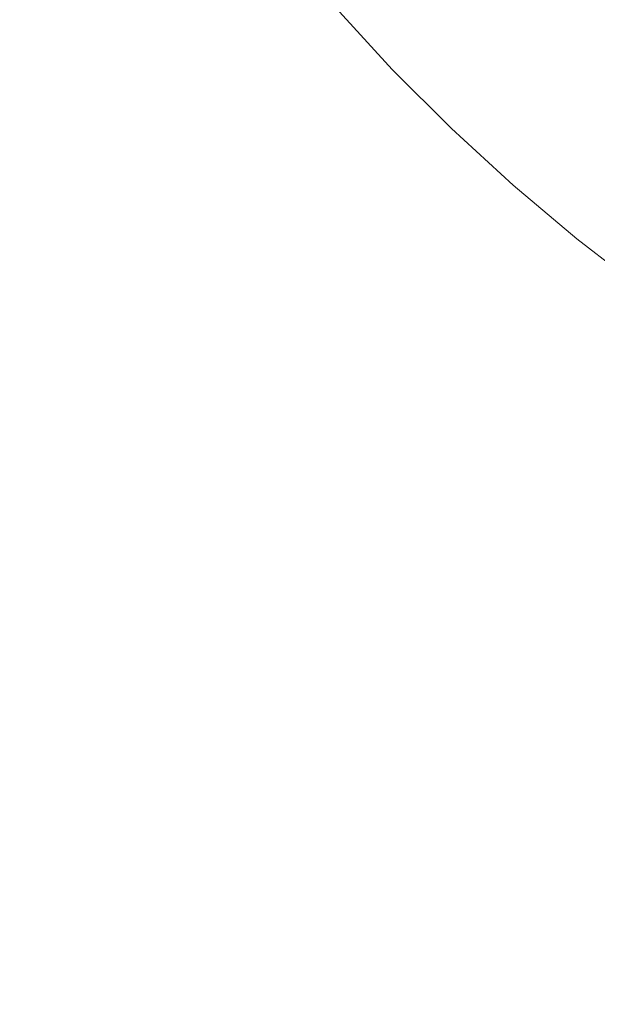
# Model space of a CAD drawing. Header units: centimetres. Extents: x -25.9 to 27.4, y -25.9 to -24.1.
# Tile 57 of 200: x -8.1019 to -8.0139, y -25.71 to -25.56. Entities that reach past the tile are written whole.
import ezdxf

# ---------------------------------------------------------------- set-up
doc = ezdxf.new("R2010")
doc.units = ezdxf.units.CM
doc.header["$LTSCALE"] = 2.54
doc.layers.add('Lucido design-1', color=7, linetype='Continuous')

# ---------------------------------------------------------------- blocks, each defined once
blk = doc.blocks.new('Gruppo-4-1')
at = {"color": 7, "linetype": 'Continuous', "lineweight": 9}
blk.add_3dface([(-25.82856, -24.16, 708.42071), (-25.82856, -25.76, 708.42071), (27.27144, -25.76, 708.42071), (27.27144, -24.16, 708.42071)], dxfattribs=at)
for points, invisible_edges in [([(-25.82856, -25.76, 707.62071), (-8.10193, -25.48357, 707.62071), (-8.09644, -25.49506, 707.62071)], 9), ([(-8.09644, -25.49506, 707.62071), (-8.09047, -25.50631, 707.62071), (-25.82856, -25.76, 707.62071)], 10), ([(-25.82856, -25.76, 707.62071), (-8.09047, -25.50631, 707.62071), (-8.08402, -25.51729, 707.62071)], 9), ([(-8.08402, -25.51729, 707.62071), (-8.07711, -25.52799, 707.62071), (-25.82856, -25.76, 707.62071)], 10), ([(-8.07711, -25.52799, 707.62071), (-8.06976, -25.53839, 707.62071), (-25.82856, -25.76, 707.62071)], 10), ([(-25.82856, -25.76, 707.62071), (-8.06976, -25.53839, 707.62071), (-8.06197, -25.54847, 707.62071)], 9), ([(-25.82856, -25.76, 707.62071), (-8.06197, -25.54847, 707.62071), (-8.05376, -25.5582, 707.62071)], 9), ([(-8.03902, -25.56171, 707.62107), (-8.04739, -25.55259, 707.62107), (-8.0443, -25.54987, 707.62151), (-8.03605, -25.55886, 707.62151)], 15), ([(-8.02178, -25.5616, 707.62289), (-8.03017, -25.55322, 707.62289), (-8.02726, -25.55044, 707.62383), (-8.019, -25.5587, 707.62383)], 15), ([(-8.042, -25.56456, 707.6208), (-8.05049, -25.55532, 707.6208), (-8.04739, -25.55259, 707.62107), (-8.03902, -25.56171, 707.62107)], 15), ([(-8.02459, -25.56453, 707.62211), (-8.03309, -25.55603, 707.62211), (-8.03017, -25.55322, 707.62289), (-8.02178, -25.5616, 707.62289)], 15), ([(-8.00777, -25.56362, 707.62493), (-8.01625, -25.55583, 707.62493), (-8.01354, -25.553, 707.62619), (-8.00518, -25.56068, 707.62619)], 15), ([(-8.04515, -25.56758, 707.62071), (-8.05376, -25.5582, 707.62071), (-8.05049, -25.55532, 707.6208), (-8.042, -25.56456, 707.6208)], 14), ([(-8.02742, -25.56749, 707.62151), (-8.03605, -25.55886, 707.62151), (-8.03309, -25.55603, 707.62211), (-8.02459, -25.56453, 707.62211)], 15), ([(-8.0104, -25.56661, 707.62383), (-8.019, -25.5587, 707.62383), (-8.01625, -25.55583, 707.62493), (-8.00777, -25.56362, 707.62493)], 15), ([(-8.05376, -25.5582, 707.62071), (-8.04515, -25.56758, 707.62071), (-25.82856, -25.76, 707.62071)], 10), ([(-8.03027, -25.57046, 707.62107), (-8.03902, -25.56171, 707.62107), (-8.03605, -25.55886, 707.62151), (-8.02742, -25.56749, 707.62151)], 15), ([(-8.01305, -25.56962, 707.62289), (-8.02178, -25.5616, 707.62289), (-8.019, -25.5587, 707.62383), (-8.0104, -25.56661, 707.62383)], 15), ([(-8.03313, -25.57344, 707.6208), (-8.042, -25.56456, 707.6208), (-8.03902, -25.56171, 707.62107), (-8.03027, -25.57046, 707.62107)], 15), ([(-8.01573, -25.57267, 707.62211), (-8.02459, -25.56453, 707.62211), (-8.02178, -25.5616, 707.62289), (-8.01305, -25.56962, 707.62289)], 15), ([(-8.03614, -25.57659, 707.62071), (-8.04515, -25.56758, 707.62071), (-8.042, -25.56456, 707.6208), (-8.03313, -25.57344, 707.6208)], 14), ([(-8.01843, -25.57574, 707.62151), (-8.02742, -25.56749, 707.62151), (-8.02459, -25.56453, 707.62211), (-8.01573, -25.57267, 707.62211)], 15), ([(-8.02115, -25.57883, 707.62107), (-8.03027, -25.57046, 707.62107), (-8.02742, -25.56749, 707.62151), (-8.01843, -25.57574, 707.62151)], 15), ([(-25.82856, -25.76, 707.62071), (-8.04515, -25.56758, 707.62071), (-8.03614, -25.57659, 707.62071)], 9), ([(-8.02388, -25.58193, 707.6208), (-8.03313, -25.57344, 707.6208), (-8.03027, -25.57046, 707.62107), (-8.02115, -25.57883, 707.62107)], 15), ([(-8.00654, -25.58042, 707.62211), (-8.01573, -25.57267, 707.62211), (-8.01305, -25.56962, 707.62289), (-8.00399, -25.57726, 707.62289)], 15), ([(-8.02676, -25.5852, 707.62071), (-8.03614, -25.57659, 707.62071), (-8.03313, -25.57344, 707.6208), (-8.02388, -25.58193, 707.6208)], 14), ([(-8.00911, -25.5836, 707.62151), (-8.01843, -25.57574, 707.62151), (-8.01573, -25.57267, 707.62211), (-8.00654, -25.58042, 707.62211)], 15), ([(-8.01169, -25.5868, 707.62107), (-8.02115, -25.57883, 707.62107), (-8.01843, -25.57574, 707.62151), (-8.00911, -25.5836, 707.62151)], 15), ([(-8.03614, -25.57659, 707.62071), (-8.02676, -25.5852, 707.62071), (-25.82856, -25.76, 707.62071)], 10), ([(-8.01429, -25.59002, 707.6208), (-8.02388, -25.58193, 707.6208), (-8.02115, -25.57883, 707.62107), (-8.01169, -25.5868, 707.62107)], 15), ([(-8.01703, -25.59341, 707.62071), (-8.02676, -25.5852, 707.62071), (-8.02388, -25.58193, 707.6208), (-8.01429, -25.59002, 707.6208)], 14), ([(-25.82856, -25.76, 707.62071), (-8.02676, -25.5852, 707.62071), (-8.01703, -25.59341, 707.62071)], 9), ([(-8.00436, -25.59769, 707.6208), (-8.01429, -25.59002, 707.6208), (-8.01169, -25.5868, 707.62107), (-8.0019, -25.59437, 707.62107)], 15), ([(-8.00695, -25.6012, 707.62071), (-8.01703, -25.59341, 707.62071), (-8.01429, -25.59002, 707.6208), (-8.00436, -25.59769, 707.6208)], 14), ([(-8.01703, -25.59341, 707.62071), (-8.00695, -25.6012, 707.62071), (-25.82856, -25.76, 707.62071)], 10), ([(-25.82856, -25.76, 707.62071), (-8.00695, -25.6012, 707.62071), (-7.99655, -25.60855, 707.62071)], 9), ([(-7.99655, -25.60855, 707.62071), (-7.98585, -25.61546, 707.62071), (-25.82856, -25.76, 707.62071)], 10), ([(-25.82856, -25.76, 707.62071), (-7.98585, -25.61546, 707.62071), (-7.97487, -25.6219, 707.62071)], 9), ([(-7.97487, -25.6219, 707.62071), (-7.96362, -25.62788, 707.62071), (-25.82856, -25.76, 707.62071)], 10), ([(-7.96362, -25.62788, 707.62071), (-7.95213, -25.63337, 707.62071), (-25.82856, -25.76, 707.62071)], 10), ([(-25.82856, -25.76, 707.62071), (-7.95213, -25.63337, 707.62071), (-7.94042, -25.63837, 707.62071)], 9), ([(-7.94042, -25.63837, 707.62071), (-7.9285, -25.64286, 707.62071), (-25.82856, -25.76, 707.62071)], 10), ([(-25.82856, -25.76, 707.62071), (-7.9285, -25.64286, 707.62071), (-7.91641, -25.64685, 707.62071)], 9), ([(-7.91641, -25.64685, 707.62071), (-7.90415, -25.65032, 707.62071), (-25.82856, -25.76, 707.62071)], 10), ([(-25.82856, -25.76, 707.62071), (-7.90415, -25.65032, 707.62071), (-7.89177, -25.65327, 707.62071)], 9), ([(-7.89177, -25.65327, 707.62071), (-7.87926, -25.65568, 707.62071), (-25.82856, -25.76, 707.62071)], 10), ([(-25.82856, -25.76, 707.62071), (-7.87926, -25.65568, 707.62071), (-7.86667, -25.65757, 707.62071)], 9), ([(-7.86667, -25.65757, 707.62071), (-7.854, -25.65892, 707.62071), (-25.82856, -25.76, 707.62071)], 10), ([(-7.854, -25.65892, 707.62071), (-7.84129, -25.65973, 707.62071), (-25.82856, -25.76, 707.62071)], 10), ([(-25.82856, -25.76, 707.62071), (-7.84129, -25.65973, 707.62071), (-7.82856, -25.66, 707.62071)], 9), ([(-7.82856, -25.66, 707.62071), (9.27144, -25.66, 707.62071), (27.27144, -25.76, 707.62071), (-25.82856, -25.76, 707.62071)], 10)]:
    blk.add_3dface(points, dxfattribs=dict(at, invisible_edges=invisible_edges))

msp = doc.modelspace()

# ---------------------------------------------------------------- block references
at = {"layer": 'Lucido design-1', "color": 7}
msp.add_blockref('Gruppo-4-1', (0, 0), dxfattribs=at)

doc.saveas('drawing.dxf')
